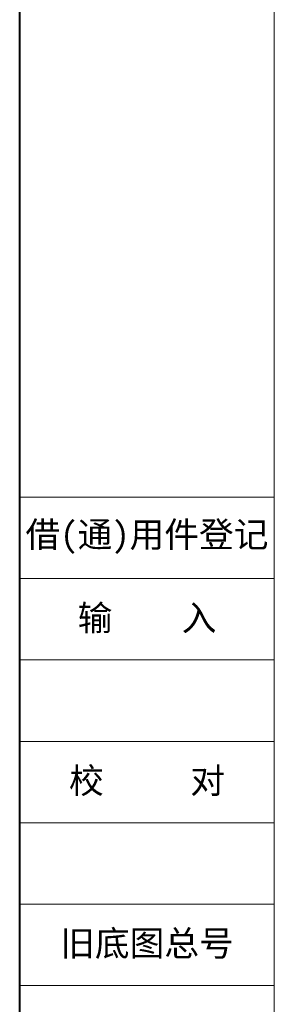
# Model space of a CAD drawing. Header units: millimetres. Extents: x -1177 to 904, y 240 to 1698.
# Tile 2 of 51: x -1177 to -1054, y 531 to 1006. Entities that reach past the tile are written whole.
import ezdxf

# ---------------------------------------------------------------- set-up
doc = ezdxf.new("R2010")
doc.units = ezdxf.units.MM
doc.linetypes.add('CENTER', pattern=[0.6, 0.375, -0.075, 0.075, -0.075])
doc.styles.add('样式 3.5', font='仿宋_GB2312.ttf')

msp = doc.modelspace()

# ---------------------------------------------------------------- linework, layer by layer
at = {"color": 7, "lineweight": 40}
msp.add_line((-1176.964, 240.225), (-1176.964, 1698.496), dxfattribs=at)
at = {"color": 7, "lineweight": 13}
msp.add_line((-1054.214, 264.775), (-1054.214, 1673.946), dxfattribs=at)
at = {"color": 7, "lineweight": 15}
for p, q in [((-1176.964, 775.415), (-1054.214, 775.415)), ((-1176.964, 736.135), (-1054.214, 736.135)), ((-1176.964, 696.855), (-1054.214, 696.855)), ((-1176.964, 657.575), (-1054.214, 657.575)), ((-1176.964, 618.295), (-1054.214, 618.295)), ((-1176.964, 579.015), (-1054.214, 579.015)), ((-1176.964, 539.735), (-1054.214, 539.735))]:
    msp.add_line(p, q, dxfattribs=at)

# ---------------------------------------------------------------- texts
at = {"color": 7, "linetype": 'CENTER', "lineweight": 18, "char_height": 12.27501, "width": 122.7501, "attachment_point": 5, "style": '样式 3.5'}
for s, insert in [('{\\fSimSun|b0|i0|c134|p2;借}({\\fSimSun|b0|i0|c134|p2;通}){\\fSimSun|b0|i0|c134|p2;用件登记}', (-1115.589, 755.775)), ('\\f宋体|b0|i0|c134|p2;校     对', (-1115.589, 637.935)), ('\\f宋体|b0|i0|c134|p2;旧底图总号', (-1115.589, 559.375))]:
    msp.add_mtext(s, dxfattribs=dict(at, insert=insert))
at = {"color": 7, "lineweight": 18, "insert": (-1115.589, 716.495), "char_height": 12.27501, "width": 122.7501, "attachment_point": 5, "style": '样式 3.5'}
msp.add_mtext('{\\fSimSun|b0|i0|c134|p2;输    入}', dxfattribs=at)

doc.saveas('drawing.dxf')
